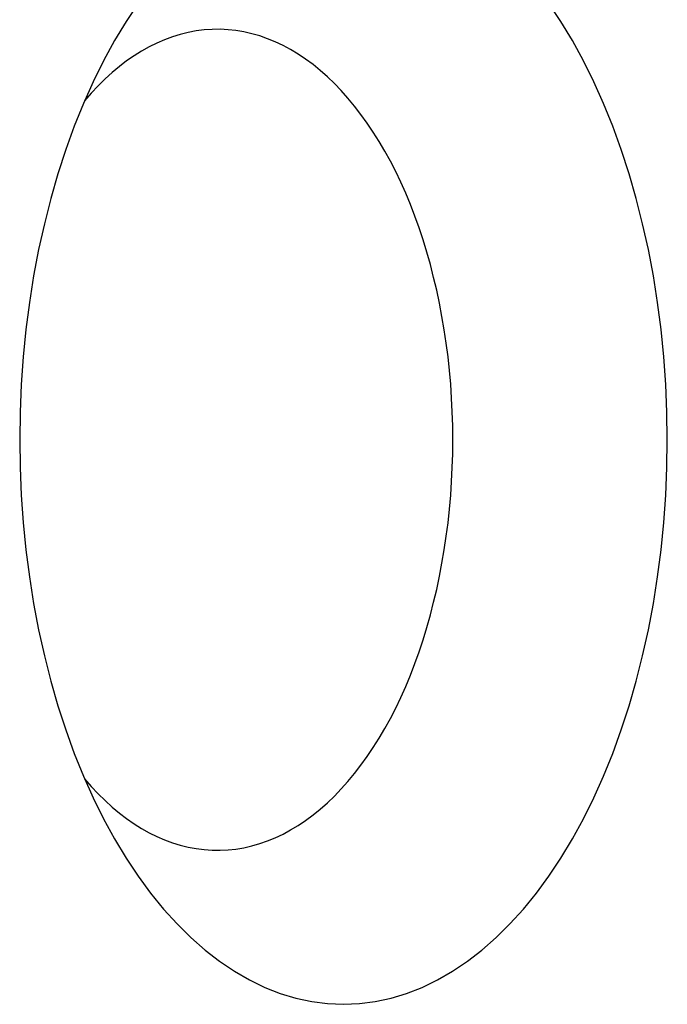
# Model space of a CAD drawing. Extents: x 637 to 3230, y 885 to 2745.
# Tile 23 of 151: x 920.14 to 926.45, y 2149.91 to 2159.51. Entities that reach past the tile are written whole.
import ezdxf

# ---------------------------------------------------------------- set-up
doc = ezdxf.new("R2010")
doc.units = 0
doc.layers.add('KF_GRAVIS_15_RIGHT', color=7, linetype='CONTINUOUS')

# ---------------------------------------------------------------- blocks, each defined once
blk = doc.blocks.new('KF_GRAVIS_15_RIGHT')
at = {"layer": 'KF_GRAVIS_15_RIGHT'}
for points in [[(92.3646, -93.4351, 0), (92.2473, -93.6114, 0), (92.1352, -93.7975, 0), (92.0284, -93.9931, 0), (91.9273, -94.1975, 0), (91.832, -94.4103, 0), (91.7429, -94.631, 0), (91.66, -94.8591, 0), (91.5837, -95.094, 0), (91.5141, -95.3351, 0), (91.4514, -95.5819, 0), (91.3956, -95.8337, 0), (91.3471, -96.0901, 0), (91.3058, -96.3502, 0), (91.2718, -96.6136, 0), (91.2454, -96.8796, 0), (91.2264, -97.1475, 0), (91.215, -97.4168, 0), (91.2112, -97.6866, 0), (91.215, -97.9565, 0), (91.2264, -98.2257, 0), (91.2454, -98.4937, 0), (91.2718, -98.7596, 0), (91.3058, -99.023, 0), (91.3471, -99.2832, 0), (91.3956, -99.5395, 0), (91.4514, -99.7914, 0), (91.5141, -100.038, 0), (91.5837, -100.279, 0), (91.66, -100.514, 0), (91.7429, -100.742, 0), (91.832, -100.963, 0), (91.9273, -101.176, 0), (92.0284, -101.38, 0), (92.1352, -101.576, 0), (92.2473, -101.762, 0), (92.3646, -101.938, 0), (92.4867, -102.104, 0), (92.6133, -102.26, 0), (92.7441, -102.404, 0), (92.8788, -102.537, 0), (93.0171, -102.659, 0), (93.1587, -102.768, 0), (93.3031, -102.865, 0), (93.4501, -102.95, 0), (93.5994, -103.022, 0), (93.7504, -103.081, 0), (93.903, -103.127, 0), (94.0567, -103.16, 0), (94.2111, -103.18, 0), (94.3659, -103.187, 0), (94.5207, -103.18, 0), (94.6751, -103.16, 0), (94.8288, -103.127, 0), (94.9813, -103.081, 0), (95.1324, -103.022, 0), (95.2816, -102.95, 0), (95.4287, -102.865, 0), (95.5731, -102.768, 0), (95.7147, -102.659, 0), (95.853, -102.537, 0), (95.9877, -102.404, 0), (96.1185, -102.26, 0), (96.2451, -102.104, 0), (96.3672, -101.938, 0), (96.4844, -101.762, 0), (96.5966, -101.576, 0), (96.7033, -101.38, 0), (96.8045, -101.176, 0), (96.8997, -100.963, 0), (96.9889, -100.742, 0), (97.0717, -100.514, 0), (97.1481, -100.279, 0), (97.2177, -100.038, 0), (97.2804, -99.7914, 0), (97.3362, -99.5395, 0), (97.3847, -99.2832, 0), (97.426, -99.023, 0), (97.4599, -98.7596, 0), (97.4864, -98.4937, 0), (97.5054, -98.2257, 0), (97.5168, -97.9565, 0), (97.5206, -97.6866, 0), (97.5168, -97.4168, 0), (97.5054, -97.1475, 0), (97.4864, -96.8796, 0), (97.4599, -96.6136, 0), (97.426, -96.3502, 0), (97.3847, -96.0901, 0), (97.3362, -95.8337, 0), (97.2804, -95.5819, 0), (97.2177, -95.3351, 0), (97.1481, -95.094, 0), (97.0717, -94.8591, 0), (96.9889, -94.631, 0), (96.8997, -94.4103, 0), (96.8045, -94.1975, 0), (96.7033, -93.9931, 0), (96.5966, -93.7975, 0), (96.4844, -93.6114, 0), (96.3672, -93.4351, 0)], [(91.8438, -100.991, 0), (91.9088, -101.065, 0), (91.9752, -101.136, 0), (92.0429, -101.202, 0), (92.1119, -101.265, 0), (92.182, -101.324, 0), (92.2533, -101.378, 0), (92.3256, -101.428, 0), (92.3988, -101.474, 0), (92.4728, -101.515, 0), (92.5476, -101.552, 0), (92.6231, -101.585, 0), (92.6992, -101.613, 0), (92.7758, -101.637, 0), (92.8528, -101.656, 0), (92.9301, -101.67, 0), (93.0077, -101.68, 0), (93.0854, -101.686, 0), (93.1632, -101.686, 0), (93.2409, -101.683, 0), (93.3186, -101.674, 0), (93.396, -101.661, 0), (93.4731, -101.644, 0), (93.5498, -101.621, 0), (93.6261, -101.595, 0), (93.7018, -101.564, 0), (93.7768, -101.528, 0), (93.8511, -101.488, 0), (93.9246, -101.444, 0), (93.9972, -101.395, 0), (94.0688, -101.342, 0), (94.1394, -101.285, 0), (94.2087, -101.224, 0), (94.2769, -101.158, 0), (94.3437, -101.089, 0), (94.4092, -101.016, 0), (94.4732, -100.939, 0), (94.5356, -100.858, 0), (94.5964, -100.773, 0), (94.6556, -100.685, 0), (94.713, -100.594, 0), (94.7687, -100.499, 0), (94.8224, -100.401, 0), (94.8742, -100.3, 0), (94.924, -100.196, 0), (94.9718, -100.089, 0), (95.0174, -99.9788, 0), (95.0609, -99.8664, 0), (95.1021, -99.7515, 0), (95.1412, -99.6342, 0), (95.1779, -99.5146, 0), (95.2122, -99.393, 0), (95.2442, -99.2694, 0), (95.2738, -99.144, 0), (95.3009, -99.0169, 0), (95.3255, -98.8882, 0), (95.3476, -98.7582, 0), (95.3672, -98.627, 0), (95.3842, -98.4947, 0), (95.3986, -98.3614, 0), (95.4104, -98.2274, 0), (95.4196, -98.0927, 0), (95.4262, -97.9576, 0), (95.4301, -97.8222, 0), (95.4315, -97.6866, 0), (95.4301, -97.5511, 0), (95.4262, -97.4156, 0), (95.4196, -97.2805, 0), (95.4104, -97.1459, 0), (95.3986, -97.0119, 0), (95.3842, -96.8786, 0), (95.3672, -96.7463, 0), (95.3476, -96.615, 0), (95.3255, -96.485, 0), (95.3009, -96.3564, 0), (95.2738, -96.2293, 0), (95.2442, -96.1039, 0), (95.2122, -95.9803, 0), (95.1779, -95.8586, 0), (95.1412, -95.7391, 0), (95.1021, -95.6218, 0), (95.0609, -95.5069, 0), (95.0174, -95.3944, 0), (94.9718, -95.2846, 0), (94.924, -95.1776, 0), (94.8742, -95.0735, 0), (94.8224, -94.9723, 0), (94.7687, -94.8743, 0), (94.713, -94.7795, 0), (94.6556, -94.688, 0), (94.5964, -94.6, 0), (94.5356, -94.5156, 0), (94.4732, -94.4348, 0), (94.4092, -94.3577, 0), (94.3437, -94.2844, 0), (94.2769, -94.2151, 0), (94.2087, -94.1497, 0), (94.1394, -94.0884, 0), (94.0688, -94.0313, 0), (93.9972, -93.9783, 0), (93.9246, -93.9296, 0), (93.8511, -93.8853, 0), (93.7768, -93.8452, 0), (93.7018, -93.8097, 0), (93.6261, -93.7785, 0), (93.5498, -93.7519, 0), (93.4731, -93.7297, 0), (93.396, -93.7122, 0), (93.3186, -93.6992, 0), (93.2409, -93.6907, 0), (93.1632, -93.6869, 0), (93.0854, -93.6877, 0), (93.0077, -93.693, 0), (92.9301, -93.703, 0), (92.8528, -93.7175, 0), (92.7758, -93.7366, 0), (92.6992, -93.7602, 0), (92.6231, -93.7883, 0), (92.5476, -93.8209, 0), (92.4728, -93.858, 0), (92.3988, -93.8995, 0), (92.3256, -93.9453, 0), (92.2533, -93.9954, 0), (92.182, -94.0497, 0), (92.1119, -94.1083, 0), (92.0429, -94.1709, 0), (91.9752, -94.2376, 0), (91.9088, -94.3082, 0), (91.8438, -94.3828, 0)]]:
    blk.add_polyline3d(points, dxfattribs=at)

msp = doc.modelspace()

# ---------------------------------------------------------------- block references
at = {"layer": 'KF_GRAVIS_15_RIGHT'}
msp.add_blockref('KF_GRAVIS_15_RIGHT', (828.9295, 2253.1013), dxfattribs=at)

doc.saveas('drawing.dxf')
